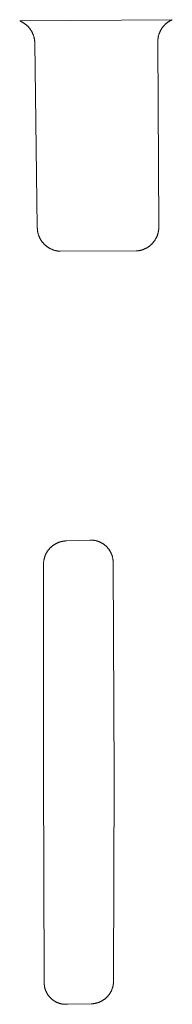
# Model space of a CAD drawing. Extents: x 211930 to 222589, y 569015 to 577578.
# Tile 92 of 95: x 222556 to 222559.25, y 575960.84 to 575981.77. Entities that reach past the tile are written whole.
import ezdxf

# ---------------------------------------------------------------- set-up
doc = ezdxf.new("R2010")
doc.units = 0
doc.layers.add('016 Alles planjaar 2023', color=72, linetype='Continuous', lineweight=20, true_color=0x1e90ff)

msp = doc.modelspace()

# ---------------------------------------------------------------- hatches: boundary and pattern name
at = {"layer": '016 Alles planjaar 2023', "true_color": 0x1e90ff}
h = msp.add_hatch(dxfattribs=at)
h.set_pattern_fill('DQ_CLEAR', color=72, style=0)
h.set_pattern_definition([])
h.paths.add_polyline_path([(222556.326, 575981.278), (222556.379, 575977.36), (222556.379, 575977.352), (222556.379, 575977.343), (222556.38, 575977.335), (222556.38, 575977.326), (222556.381, 575977.318), (222556.381, 575977.309), (222556.382, 575977.301), (222556.383, 575977.292), (222556.384, 575977.284), (222556.386, 575977.276), (222556.387, 575977.267), (222556.389, 575977.259), (222556.39, 575977.251), (222556.392, 575977.242), (222556.394, 575977.234), (222556.396, 575977.226), (222556.399, 575977.218), (222556.401, 575977.21), (222556.404, 575977.201), (222556.406, 575977.193), (222556.409, 575977.185), (222556.412, 575977.177), (222556.415, 575977.17), (222556.418, 575977.162), (222556.422, 575977.154), (222556.425, 575977.146), (222556.429, 575977.139), (222556.432, 575977.131), (222556.436, 575977.123), (222556.44, 575977.116), (222556.444, 575977.108), (222556.448, 575977.101), (222556.453, 575977.094), (222556.457, 575977.087), (222556.462, 575977.079), (222556.466, 575977.072), (222556.471, 575977.065), (222556.476, 575977.058), (222556.481, 575977.052), (222556.486, 575977.045), (222556.492, 575977.038), (222556.497, 575977.032), (222556.503, 575977.025), (222556.508, 575977.019), (222556.514, 575977.013), (222556.52, 575977.006), (222556.525, 575977), (222556.531, 575976.994), (222556.538, 575976.988), (222556.544, 575976.983), (222556.55, 575976.977), (222556.556, 575976.971), (222556.563, 575976.966), (222556.57, 575976.961), (222556.576, 575976.955), (222556.583, 575976.95), (222556.59, 575976.945), (222556.597, 575976.94), (222556.604, 575976.935), (222556.611, 575976.931), (222556.618, 575976.926), (222556.625, 575976.922), (222556.632, 575976.917), (222556.64, 575976.913), (222556.647, 575976.909), (222556.655, 575976.905), (222556.662, 575976.901), (222556.67, 575976.898), (222556.678, 575976.894), (222556.685, 575976.891), (222556.693, 575976.887), (222556.701, 575976.884), (222556.709, 575976.881), (222556.717, 575976.878), (222556.725, 575976.875), (222556.733, 575976.873), (222556.741, 575976.87), (222556.749, 575976.868), (222556.757, 575976.866), (222556.765, 575976.864), (222556.774, 575976.862), (222556.782, 575976.86), (222556.79, 575976.858), (222556.799, 575976.856), (222556.807, 575976.855), (222556.815, 575976.854), (222556.824, 575976.853), (222556.832, 575976.852), (222556.841, 575976.851), (222556.849, 575976.85), (222556.858, 575976.849), (222556.866, 575976.849), (222558.481, 575976.855), (222558.489, 575976.856), (222558.498, 575976.856), (222558.506, 575976.857), (222558.515, 575976.858), (222558.523, 575976.859), (222558.532, 575976.86), (222558.54, 575976.861), (222558.548, 575976.863), (222558.557, 575976.865), (222558.565, 575976.866), (222558.573, 575976.868), (222558.582, 575976.87), (222558.59, 575976.872), (222558.598, 575976.875), (222558.606, 575976.877), (222558.614, 575976.88), (222558.622, 575976.882), (222558.63, 575976.885), (222558.638, 575976.888), (222558.646, 575976.891), (222558.654, 575976.895), (222558.662, 575976.898), (222558.669, 575976.901), (222558.677, 575976.905), (222558.685, 575976.909), (222558.692, 575976.913), (222558.7, 575976.917), (222558.707, 575976.921), (222558.715, 575976.925), (222558.722, 575976.929), (222558.729, 575976.934), (222558.736, 575976.939), (222558.743, 575976.943), (222558.75, 575976.948), (222558.757, 575976.953), (222558.764, 575976.958), (222558.771, 575976.963), (222558.777, 575976.969), (222558.784, 575976.974), (222558.79, 575976.98), (222558.797, 575976.985), (222558.803, 575976.991), (222558.809, 575976.997), (222558.815, 575977.003), (222558.821, 575977.009), (222558.827, 575977.015), (222558.833, 575977.021), (222558.838, 575977.027), (222558.844, 575977.034), (222558.849, 575977.04), (222558.855, 575977.047), (222558.86, 575977.054), (222558.865, 575977.06), (222558.87, 575977.067), (222558.875, 575977.074), (222558.88, 575977.081), (222558.884, 575977.088), (222558.889, 575977.095), (222558.893, 575977.103), (222558.898, 575977.11), (222558.902, 575977.117), (222558.906, 575977.125), (222558.91, 575977.132), (222558.914, 575977.14), (222558.917, 575977.148), (222558.921, 575977.155), (222558.924, 575977.163), (222558.928, 575977.171), (222558.931, 575977.179), (222558.934, 575977.187), (222558.937, 575977.195), (222558.94, 575977.203), (222558.942, 575977.211), (222558.945, 575977.219), (222558.947, 575977.227), (222558.949, 575977.235), (222558.951, 575977.243), (222558.953, 575977.252), (222558.955, 575977.26), (222558.957, 575977.268), (222558.958, 575977.277), (222558.96, 575977.285), (222558.961, 575977.293), (222558.962, 575977.302), (222558.963, 575977.31), (222558.964, 575977.319), (222558.965, 575977.327), (222558.965, 575977.336), (222558.966, 575977.344), (222558.966, 575977.353), (222558.966, 575977.361), (222558.966, 575977.37), (222558.966, 575977.378), (222558.943, 575981.296), (222558.943, 575981.304), (222558.943, 575981.313), (222558.943, 575981.321), (222558.944, 575981.33), (222558.944, 575981.338), (222558.945, 575981.347), (222558.946, 575981.355), (222558.947, 575981.364), (222558.948, 575981.372), (222558.949, 575981.38), (222558.95, 575981.389), (222558.952, 575981.397), (222558.953, 575981.405), (222558.955, 575981.414), (222558.957, 575981.422), (222558.959, 575981.43), (222558.961, 575981.438), (222558.964, 575981.447), (222558.966, 575981.455), (222558.969, 575981.463), (222558.971, 575981.471), (222558.974, 575981.479), (222558.977, 575981.487), (222558.98, 575981.495), (222558.984, 575981.502), (222558.987, 575981.51), (222558.991, 575981.518), (222558.994, 575981.526), (222558.998, 575981.533), (222559.002, 575981.541), (222559.006, 575981.548), (222559.01, 575981.555), (222559.014, 575981.563), (222559.019, 575981.57), (222559.023, 575981.577), (222559.028, 575981.584), (222559.033, 575981.591), (222559.037, 575981.598), (222559.042, 575981.605), (222559.048, 575981.612), (222559.053, 575981.619), (222559.058, 575981.625), (222559.064, 575981.632), (222559.069, 575981.638), (222559.075, 575981.644), (222559.08, 575981.651), (222559.086, 575981.657), (222559.092, 575981.663), (222559.098, 575981.669), (222559.104, 575981.675), (222559.111, 575981.68), (222559.117, 575981.686), (222559.123, 575981.692), (222559.13, 575981.697), (222559.137, 575981.702), (222559.143, 575981.707), (222559.15, 575981.712), (222559.157, 575981.717), (222559.164, 575981.722), (222559.171, 575981.727), (222559.178, 575981.732), (222559.185, 575981.736), (222559.192, 575981.74), (222559.2, 575981.745), (222559.207, 575981.749), (222559.215, 575981.753), (222559.222, 575981.757), (222559.23, 575981.761), (222559.238, 575981.764), (222559.245, 575981.768), (222559.253, 575981.771), (222556.004, 575981.747), (222556.012, 575981.744), (222556.02, 575981.74), (222556.028, 575981.736), (222556.036, 575981.733), (222556.044, 575981.729), (222556.051, 575981.725), (222556.059, 575981.72), (222556.067, 575981.716), (222556.074, 575981.712), (222556.081, 575981.707), (222556.089, 575981.702), (222556.096, 575981.698), (222556.103, 575981.693), (222556.11, 575981.688), (222556.117, 575981.683), (222556.124, 575981.677), (222556.131, 575981.672), (222556.138, 575981.666), (222556.145, 575981.661), (222556.151, 575981.655), (222556.158, 575981.649), (222556.164, 575981.643), (222556.17, 575981.637), (222556.177, 575981.631), (222556.183, 575981.625), (222556.189, 575981.618), (222556.194, 575981.612), (222556.2, 575981.605), (222556.206, 575981.599), (222556.211, 575981.592), (222556.217, 575981.585), (222556.222, 575981.578), (222556.227, 575981.571), (222556.232, 575981.564), (222556.237, 575981.557), (222556.242, 575981.55), (222556.247, 575981.542), (222556.251, 575981.535), (222556.256, 575981.527), (222556.26, 575981.52), (222556.264, 575981.512), (222556.268, 575981.504), (222556.272, 575981.496), (222556.276, 575981.489), (222556.28, 575981.481), (222556.283, 575981.473), (222556.287, 575981.465), (222556.29, 575981.457), (222556.293, 575981.448), (222556.296, 575981.44), (222556.299, 575981.432), (222556.302, 575981.424), (222556.304, 575981.415), (222556.307, 575981.407), (222556.309, 575981.399), (222556.311, 575981.39), (222556.313, 575981.382), (222556.315, 575981.373), (222556.317, 575981.365), (222556.318, 575981.356), (222556.32, 575981.347), (222556.321, 575981.339), (222556.322, 575981.33), (222556.323, 575981.322), (222556.324, 575981.313), (222556.325, 575981.304), (222556.325, 575981.295), (222556.326, 575981.287), (222556.326, 575981.278)])
h = msp.add_hatch(dxfattribs=at)
h.set_pattern_fill('DQ_CLEAR', color=72, style=0)
h.set_pattern_definition([])
h.paths.add_polyline_path([(222556.512, 575970.177), (222556.509, 575965.749), (222556.527, 575961.346), (222556.526, 575961.338), (222556.526, 575961.331), (222556.525, 575961.323), (222556.525, 575961.315), (222556.525, 575961.308), (222556.525, 575961.3), (222556.525, 575961.292), (222556.526, 575961.285), (222556.526, 575961.277), (222556.526, 575961.269), (222556.527, 575961.262), (222556.528, 575961.254), (222556.529, 575961.246), (222556.53, 575961.239), (222556.531, 575961.231), (222556.532, 575961.223), (222556.534, 575961.216), (222556.535, 575961.208), (222556.537, 575961.201), (222556.539, 575961.193), (222556.541, 575961.186), (222556.543, 575961.178), (222556.545, 575961.171), (222556.547, 575961.164), (222556.549, 575961.156), (222556.552, 575961.149), (222556.555, 575961.142), (222556.557, 575961.135), (222556.56, 575961.128), (222556.563, 575961.121), (222556.566, 575961.114), (222556.57, 575961.107), (222556.573, 575961.1), (222556.576, 575961.093), (222556.58, 575961.086), (222556.584, 575961.079), (222556.587, 575961.073), (222556.591, 575961.066), (222556.595, 575961.059), (222556.599, 575961.053), (222556.604, 575961.046), (222556.608, 575961.04), (222556.613, 575961.034), (222556.617, 575961.028), (222556.622, 575961.022), (222556.626, 575961.015), (222556.631, 575961.01), (222556.636, 575961.004), (222556.641, 575960.998), (222556.646, 575960.992), (222556.652, 575960.987), (222556.657, 575960.981), (222556.662, 575960.976), (222556.668, 575960.97), (222556.674, 575960.965), (222556.679, 575960.96), (222556.685, 575960.955), (222556.691, 575960.95), (222556.697, 575960.945), (222556.703, 575960.94), (222556.709, 575960.935), (222556.715, 575960.931), (222556.721, 575960.926), (222556.728, 575960.922), (222556.734, 575960.918), (222556.741, 575960.913), (222556.747, 575960.909), (222556.754, 575960.906), (222556.76, 575960.902), (222556.767, 575960.898), (222556.774, 575960.894), (222556.781, 575960.891), (222556.788, 575960.887), (222556.795, 575960.884), (222556.802, 575960.881), (222556.809, 575960.878), (222556.816, 575960.875), (222556.823, 575960.872), (222556.83, 575960.87), (222556.838, 575960.867), (222556.845, 575960.865), (222556.852, 575960.862), (222556.86, 575960.86), (222556.867, 575960.858), (222556.874, 575960.856), (222556.882, 575960.854), (222556.889, 575960.853), (222556.897, 575960.851), (222556.904, 575960.85), (222556.912, 575960.848), (222556.92, 575960.847), (222556.927, 575960.846), (222556.935, 575960.845), (222556.943, 575960.844), (222556.95, 575960.844), (222556.958, 575960.843), (222556.966, 575960.843), (222556.973, 575960.842), (222556.981, 575960.842), (222556.989, 575960.842), (222556.996, 575960.842), (222557.004, 575960.843), (222557.012, 575960.843), (222557.019, 575960.843), (222557.027, 575960.844), (222557.529, 575960.852), (222557.537, 575960.852), (222557.545, 575960.853), (222557.553, 575960.853), (222557.561, 575960.854), (222557.569, 575960.855), (222557.577, 575960.856), (222557.586, 575960.857), (222557.594, 575960.858), (222557.602, 575960.86), (222557.609, 575960.861), (222557.617, 575960.863), (222557.625, 575960.865), (222557.633, 575960.867), (222557.641, 575960.869), (222557.649, 575960.871), (222557.657, 575960.873), (222557.664, 575960.876), (222557.672, 575960.878), (222557.68, 575960.881), (222557.687, 575960.884), (222557.695, 575960.887), (222557.702, 575960.89), (222557.71, 575960.893), (222557.717, 575960.896), (222557.725, 575960.9), (222557.732, 575960.903), (222557.739, 575960.907), (222557.746, 575960.911), (222557.753, 575960.915), (222557.76, 575960.919), (222557.767, 575960.923), (222557.774, 575960.927), (222557.781, 575960.931), (222557.788, 575960.936), (222557.795, 575960.941), (222557.801, 575960.945), (222557.808, 575960.95), (222557.814, 575960.955), (222557.821, 575960.96), (222557.827, 575960.965), (222557.833, 575960.97), (222557.839, 575960.976), (222557.845, 575960.981), (222557.851, 575960.987), (222557.857, 575960.992), (222557.863, 575960.998), (222557.868, 575961.004), (222557.874, 575961.01), (222557.879, 575961.016), (222557.884, 575961.022), (222557.89, 575961.028), (222557.895, 575961.035), (222557.9, 575961.041), (222557.905, 575961.047), (222557.91, 575961.054), (222557.914, 575961.06), (222557.919, 575961.067), (222557.923, 575961.074), (222557.928, 575961.081), (222557.932, 575961.088), (222557.936, 575961.095), (222557.94, 575961.102), (222557.944, 575961.109), (222557.948, 575961.116), (222557.952, 575961.123), (222557.955, 575961.13), (222557.959, 575961.138), (222557.962, 575961.145), (222557.965, 575961.153), (222557.968, 575961.16), (222557.971, 575961.168), (222557.974, 575961.175), (222557.976, 575961.183), (222557.979, 575961.191), (222557.981, 575961.198), (222557.984, 575961.206), (222557.986, 575961.214), (222557.988, 575961.222), (222557.99, 575961.23), (222557.992, 575961.238), (222557.993, 575961.246), (222557.995, 575961.254), (222557.996, 575961.262), (222557.997, 575961.27), (222557.999, 575961.278), (222558, 575961.286), (222558, 575961.294), (222558.001, 575961.302), (222558.002, 575961.31), (222558.002, 575961.318), (222558.002, 575961.326), (222558.003, 575961.334), (222558.003, 575961.342), (222558.002, 575961.351), (222558.002, 575961.359), (222558.002, 575961.367), (222558.001, 575961.375), (222558.001, 575961.383), (222558, 575961.391), (222558.014, 575965.676), (222557.992, 575970.194), (222557.993, 575970.202), (222557.993, 575970.21), (222557.993, 575970.218), (222557.994, 575970.226), (222557.994, 575970.234), (222557.994, 575970.242), (222557.993, 575970.25), (222557.993, 575970.257), (222557.993, 575970.265), (222557.992, 575970.273), (222557.991, 575970.281), (222557.99, 575970.289), (222557.989, 575970.297), (222557.988, 575970.305), (222557.987, 575970.313), (222557.986, 575970.32), (222557.984, 575970.328), (222557.982, 575970.336), (222557.981, 575970.344), (222557.979, 575970.351), (222557.977, 575970.359), (222557.974, 575970.367), (222557.972, 575970.374), (222557.97, 575970.382), (222557.967, 575970.389), (222557.965, 575970.397), (222557.962, 575970.404), (222557.959, 575970.412), (222557.956, 575970.419), (222557.953, 575970.426), (222557.949, 575970.434), (222557.946, 575970.441), (222557.942, 575970.448), (222557.939, 575970.455), (222557.935, 575970.462), (222557.931, 575970.469), (222557.927, 575970.476), (222557.923, 575970.483), (222557.919, 575970.489), (222557.915, 575970.496), (222557.91, 575970.503), (222557.906, 575970.509), (222557.901, 575970.515), (222557.896, 575970.522), (222557.891, 575970.528), (222557.886, 575970.534), (222557.881, 575970.54), (222557.876, 575970.546), (222557.871, 575970.552), (222557.866, 575970.558), (222557.86, 575970.564), (222557.854, 575970.57), (222557.849, 575970.575), (222557.843, 575970.581), (222557.837, 575970.586), (222557.831, 575970.591), (222557.825, 575970.597), (222557.819, 575970.602), (222557.813, 575970.607), (222557.807, 575970.611), (222557.8, 575970.616), (222557.794, 575970.621), (222557.787, 575970.625), (222557.781, 575970.63), (222557.774, 575970.634), (222557.768, 575970.638), (222557.761, 575970.643), (222557.754, 575970.647), (222557.747, 575970.65), (222557.74, 575970.654), (222557.733, 575970.658), (222557.726, 575970.661), (222557.719, 575970.665), (222557.711, 575970.668), (222557.704, 575970.671), (222557.697, 575970.674), (222557.689, 575970.677), (222557.682, 575970.68), (222557.675, 575970.683), (222557.667, 575970.685), (222557.66, 575970.688), (222557.652, 575970.69), (222557.644, 575970.692), (222557.637, 575970.694), (222557.629, 575970.696), (222557.621, 575970.698), (222557.613, 575970.7), (222557.606, 575970.701), (222557.598, 575970.703), (222557.59, 575970.704), (222557.582, 575970.705), (222557.574, 575970.706), (222557.566, 575970.707), (222557.558, 575970.708), (222557.551, 575970.708), (222557.543, 575970.709), (222557.535, 575970.709), (222557.527, 575970.709), (222557.519, 575970.71), (222557.511, 575970.709), (222557.503, 575970.709), (222557.495, 575970.709), (222557, 575970.692), (222556.992, 575970.692), (222556.984, 575970.691), (222556.975, 575970.691), (222556.967, 575970.69), (222556.959, 575970.69), (222556.951, 575970.689), (222556.943, 575970.688), (222556.934, 575970.687), (222556.926, 575970.685), (222556.918, 575970.684), (222556.91, 575970.682), (222556.902, 575970.681), (222556.894, 575970.679), (222556.886, 575970.677), (222556.878, 575970.675), (222556.87, 575970.672), (222556.862, 575970.67), (222556.854, 575970.668), (222556.847, 575970.665), (222556.839, 575970.662), (222556.831, 575970.659), (222556.824, 575970.656), (222556.816, 575970.653), (222556.808, 575970.65), (222556.801, 575970.647), (222556.793, 575970.643), (222556.786, 575970.639), (222556.779, 575970.636), (222556.771, 575970.632), (222556.764, 575970.628), (222556.757, 575970.624), (222556.75, 575970.619), (222556.743, 575970.615), (222556.736, 575970.611), (222556.729, 575970.606), (222556.722, 575970.601), (222556.716, 575970.597), (222556.709, 575970.592), (222556.703, 575970.587), (222556.696, 575970.582), (222556.69, 575970.576), (222556.684, 575970.571), (222556.677, 575970.566), (222556.671, 575970.56), (222556.665, 575970.554), (222556.659, 575970.549), (222556.654, 575970.543), (222556.648, 575970.537), (222556.642, 575970.531), (222556.637, 575970.525), (222556.631, 575970.519), (222556.626, 575970.512), (222556.621, 575970.506), (222556.616, 575970.499), (222556.611, 575970.493), (222556.606, 575970.486), (222556.601, 575970.48), (222556.596, 575970.473), (222556.592, 575970.466), (222556.588, 575970.459), (222556.583, 575970.452), (222556.579, 575970.445), (222556.575, 575970.438), (222556.571, 575970.431), (222556.567, 575970.423), (222556.563, 575970.416), (222556.56, 575970.409), (222556.556, 575970.401), (222556.553, 575970.394), (222556.55, 575970.386), (222556.547, 575970.378), (222556.544, 575970.371), (222556.541, 575970.363), (222556.538, 575970.355), (222556.536, 575970.347), (222556.533, 575970.339), (222556.531, 575970.332), (222556.529, 575970.324), (222556.527, 575970.316), (222556.525, 575970.308), (222556.523, 575970.3), (222556.521, 575970.292), (222556.52, 575970.284), (222556.518, 575970.275), (222556.517, 575970.267), (222556.516, 575970.259), (222556.515, 575970.251), (222556.514, 575970.243), (222556.513, 575970.235), (222556.513, 575970.226), (222556.512, 575970.218), (222556.512, 575970.21), (222556.512, 575970.202), (222556.512, 575970.193), (222556.512, 575970.185), (222556.512, 575970.177)])

# ---------------------------------------------------------------- linework, layer by layer
at = {"layer": '016 Alles planjaar 2023', "color": 14, "true_color": 0x004000}
for points in [[(222556.326, 575981.278), (222556.379, 575977.36), (222556.379, 575977.352), (222556.379, 575977.343), (222556.38, 575977.335), (222556.38, 575977.326), (222556.381, 575977.318), (222556.381, 575977.309), (222556.382, 575977.301), (222556.383, 575977.292), (222556.384, 575977.284), (222556.386, 575977.276), (222556.387, 575977.267), (222556.389, 575977.259), (222556.39, 575977.251), (222556.392, 575977.242), (222556.394, 575977.234), (222556.396, 575977.226), (222556.399, 575977.218), (222556.401, 575977.21), (222556.404, 575977.201), (222556.406, 575977.193), (222556.409, 575977.185), (222556.412, 575977.177), (222556.415, 575977.17), (222556.418, 575977.162), (222556.422, 575977.154), (222556.425, 575977.146), (222556.429, 575977.139), (222556.432, 575977.131), (222556.436, 575977.123), (222556.44, 575977.116), (222556.444, 575977.108), (222556.448, 575977.101), (222556.453, 575977.094), (222556.457, 575977.087), (222556.462, 575977.079), (222556.466, 575977.072), (222556.471, 575977.065), (222556.476, 575977.058), (222556.481, 575977.052), (222556.486, 575977.045), (222556.492, 575977.038), (222556.497, 575977.032), (222556.503, 575977.025), (222556.508, 575977.019), (222556.514, 575977.013), (222556.52, 575977.006), (222556.525, 575977), (222556.531, 575976.994), (222556.538, 575976.988), (222556.544, 575976.983), (222556.55, 575976.977), (222556.556, 575976.971), (222556.563, 575976.966), (222556.57, 575976.961), (222556.576, 575976.955), (222556.583, 575976.95), (222556.59, 575976.945), (222556.597, 575976.94), (222556.604, 575976.935), (222556.611, 575976.931), (222556.618, 575976.926), (222556.625, 575976.922), (222556.632, 575976.917), (222556.64, 575976.913), (222556.647, 575976.909), (222556.655, 575976.905), (222556.662, 575976.901), (222556.67, 575976.898), (222556.678, 575976.894), (222556.685, 575976.891), (222556.693, 575976.887), (222556.701, 575976.884), (222556.709, 575976.881), (222556.717, 575976.878), (222556.725, 575976.875), (222556.733, 575976.873), (222556.741, 575976.87), (222556.749, 575976.868), (222556.757, 575976.866), (222556.765, 575976.864), (222556.774, 575976.862), (222556.782, 575976.86), (222556.79, 575976.858), (222556.799, 575976.856), (222556.807, 575976.855), (222556.815, 575976.854), (222556.824, 575976.853), (222556.832, 575976.852), (222556.841, 575976.851), (222556.849, 575976.85), (222556.858, 575976.849), (222556.866, 575976.849), (222558.481, 575976.855), (222558.489, 575976.856), (222558.498, 575976.856), (222558.506, 575976.857), (222558.515, 575976.858), (222558.523, 575976.859), (222558.532, 575976.86), (222558.54, 575976.861), (222558.548, 575976.863), (222558.557, 575976.865), (222558.565, 575976.866), (222558.573, 575976.868), (222558.582, 575976.87), (222558.59, 575976.872), (222558.598, 575976.875), (222558.606, 575976.877), (222558.614, 575976.88), (222558.622, 575976.882), (222558.63, 575976.885), (222558.638, 575976.888), (222558.646, 575976.891), (222558.654, 575976.895), (222558.662, 575976.898), (222558.669, 575976.901), (222558.677, 575976.905), (222558.685, 575976.909), (222558.692, 575976.913), (222558.7, 575976.917), (222558.707, 575976.921), (222558.715, 575976.925), (222558.722, 575976.929), (222558.729, 575976.934), (222558.736, 575976.939), (222558.743, 575976.943), (222558.75, 575976.948), (222558.757, 575976.953), (222558.764, 575976.958), (222558.771, 575976.963), (222558.777, 575976.969), (222558.784, 575976.974), (222558.79, 575976.98), (222558.797, 575976.985), (222558.803, 575976.991), (222558.809, 575976.997), (222558.815, 575977.003), (222558.821, 575977.009), (222558.827, 575977.015), (222558.833, 575977.021), (222558.838, 575977.027), (222558.844, 575977.034), (222558.849, 575977.04), (222558.855, 575977.047), (222558.86, 575977.054), (222558.865, 575977.06), (222558.87, 575977.067), (222558.875, 575977.074), (222558.88, 575977.081), (222558.884, 575977.088), (222558.889, 575977.095), (222558.893, 575977.103), (222558.898, 575977.11), (222558.902, 575977.117), (222558.906, 575977.125), (222558.91, 575977.132), (222558.914, 575977.14), (222558.917, 575977.148), (222558.921, 575977.155), (222558.924, 575977.163), (222558.928, 575977.171), (222558.931, 575977.179), (222558.934, 575977.187), (222558.937, 575977.195), (222558.94, 575977.203), (222558.942, 575977.211), (222558.945, 575977.219), (222558.947, 575977.227), (222558.949, 575977.235), (222558.951, 575977.243), (222558.953, 575977.252), (222558.955, 575977.26), (222558.957, 575977.268), (222558.958, 575977.277), (222558.96, 575977.285), (222558.961, 575977.293), (222558.962, 575977.302), (222558.963, 575977.31), (222558.964, 575977.319), (222558.965, 575977.327), (222558.965, 575977.336), (222558.966, 575977.344), (222558.966, 575977.353), (222558.966, 575977.361), (222558.966, 575977.37), (222558.966, 575977.378), (222558.943, 575981.296), (222558.943, 575981.304), (222558.943, 575981.313), (222558.943, 575981.321), (222558.944, 575981.33), (222558.944, 575981.338), (222558.945, 575981.347), (222558.946, 575981.355), (222558.947, 575981.364), (222558.948, 575981.372), (222558.949, 575981.38), (222558.95, 575981.389), (222558.952, 575981.397), (222558.953, 575981.405), (222558.955, 575981.414), (222558.957, 575981.422), (222558.959, 575981.43), (222558.961, 575981.438), (222558.964, 575981.447), (222558.966, 575981.455), (222558.969, 575981.463), (222558.971, 575981.471), (222558.974, 575981.479), (222558.977, 575981.487), (222558.98, 575981.495), (222558.984, 575981.502), (222558.987, 575981.51), (222558.991, 575981.518), (222558.994, 575981.526), (222558.998, 575981.533), (222559.002, 575981.541), (222559.006, 575981.548), (222559.01, 575981.555), (222559.014, 575981.563), (222559.019, 575981.57), (222559.023, 575981.577), (222559.028, 575981.584), (222559.033, 575981.591), (222559.037, 575981.598), (222559.042, 575981.605), (222559.048, 575981.612), (222559.053, 575981.619), (222559.058, 575981.625), (222559.064, 575981.632), (222559.069, 575981.638), (222559.075, 575981.644), (222559.08, 575981.651), (222559.086, 575981.657), (222559.092, 575981.663), (222559.098, 575981.669), (222559.104, 575981.675), (222559.111, 575981.68), (222559.117, 575981.686), (222559.123, 575981.692), (222559.13, 575981.697), (222559.137, 575981.702), (222559.143, 575981.707), (222559.15, 575981.712), (222559.157, 575981.717), (222559.164, 575981.722), (222559.171, 575981.727), (222559.178, 575981.732), (222559.185, 575981.736), (222559.192, 575981.74), (222559.2, 575981.745), (222559.207, 575981.749), (222559.215, 575981.753), (222559.222, 575981.757), (222559.23, 575981.761), (222559.238, 575981.764), (222559.245, 575981.768), (222559.253, 575981.771), (222556.004, 575981.747), (222556.012, 575981.744), (222556.02, 575981.74), (222556.028, 575981.736), (222556.036, 575981.733), (222556.044, 575981.729), (222556.051, 575981.725), (222556.059, 575981.72), (222556.067, 575981.716), (222556.074, 575981.712), (222556.081, 575981.707), (222556.089, 575981.702), (222556.096, 575981.698), (222556.103, 575981.693), (222556.11, 575981.688), (222556.117, 575981.683), (222556.124, 575981.677), (222556.131, 575981.672), (222556.138, 575981.666), (222556.145, 575981.661), (222556.151, 575981.655), (222556.158, 575981.649), (222556.164, 575981.643), (222556.17, 575981.637), (222556.177, 575981.631), (222556.183, 575981.625), (222556.189, 575981.618), (222556.194, 575981.612), (222556.2, 575981.605), (222556.206, 575981.599), (222556.211, 575981.592), (222556.217, 575981.585), (222556.222, 575981.578), (222556.227, 575981.571), (222556.232, 575981.564), (222556.237, 575981.557), (222556.242, 575981.55), (222556.247, 575981.542), (222556.251, 575981.535), (222556.256, 575981.527), (222556.26, 575981.52), (222556.264, 575981.512), (222556.268, 575981.504), (222556.272, 575981.496), (222556.276, 575981.489), (222556.28, 575981.481), (222556.283, 575981.473), (222556.287, 575981.465), (222556.29, 575981.457), (222556.293, 575981.448), (222556.296, 575981.44), (222556.299, 575981.432), (222556.302, 575981.424), (222556.304, 575981.415), (222556.307, 575981.407), (222556.309, 575981.399), (222556.311, 575981.39), (222556.313, 575981.382), (222556.315, 575981.373), (222556.317, 575981.365), (222556.318, 575981.356), (222556.32, 575981.347), (222556.321, 575981.339), (222556.322, 575981.33), (222556.323, 575981.322), (222556.324, 575981.313), (222556.325, 575981.304), (222556.325, 575981.295), (222556.326, 575981.287), (222556.326, 575981.278)], [(222556.512, 575970.177), (222556.509, 575965.749), (222556.527, 575961.346), (222556.526, 575961.338), (222556.526, 575961.331), (222556.525, 575961.323), (222556.525, 575961.315), (222556.525, 575961.308), (222556.525, 575961.3), (222556.525, 575961.292), (222556.526, 575961.285), (222556.526, 575961.277), (222556.526, 575961.269), (222556.527, 575961.262), (222556.528, 575961.254), (222556.529, 575961.246), (222556.53, 575961.239), (222556.531, 575961.231), (222556.532, 575961.223), (222556.534, 575961.216), (222556.535, 575961.208), (222556.537, 575961.201), (222556.539, 575961.193), (222556.541, 575961.186), (222556.543, 575961.178), (222556.545, 575961.171), (222556.547, 575961.164), (222556.549, 575961.156), (222556.552, 575961.149), (222556.555, 575961.142), (222556.557, 575961.135), (222556.56, 575961.128), (222556.563, 575961.121), (222556.566, 575961.114), (222556.57, 575961.107), (222556.573, 575961.1), (222556.576, 575961.093), (222556.58, 575961.086), (222556.584, 575961.079), (222556.587, 575961.073), (222556.591, 575961.066), (222556.595, 575961.059), (222556.599, 575961.053), (222556.604, 575961.046), (222556.608, 575961.04), (222556.613, 575961.034), (222556.617, 575961.028), (222556.622, 575961.022), (222556.626, 575961.015), (222556.631, 575961.01), (222556.636, 575961.004), (222556.641, 575960.998), (222556.646, 575960.992), (222556.652, 575960.987), (222556.657, 575960.981), (222556.662, 575960.976), (222556.668, 575960.97), (222556.674, 575960.965), (222556.679, 575960.96), (222556.685, 575960.955), (222556.691, 575960.95), (222556.697, 575960.945), (222556.703, 575960.94), (222556.709, 575960.935), (222556.715, 575960.931), (222556.721, 575960.926), (222556.728, 575960.922), (222556.734, 575960.918), (222556.741, 575960.913), (222556.747, 575960.909), (222556.754, 575960.906), (222556.76, 575960.902), (222556.767, 575960.898), (222556.774, 575960.894), (222556.781, 575960.891), (222556.788, 575960.887), (222556.795, 575960.884), (222556.802, 575960.881), (222556.809, 575960.878), (222556.816, 575960.875), (222556.823, 575960.872), (222556.83, 575960.87), (222556.838, 575960.867), (222556.845, 575960.865), (222556.852, 575960.862), (222556.86, 575960.86), (222556.867, 575960.858), (222556.874, 575960.856), (222556.882, 575960.854), (222556.889, 575960.853), (222556.897, 575960.851), (222556.904, 575960.85), (222556.912, 575960.848), (222556.92, 575960.847), (222556.927, 575960.846), (222556.935, 575960.845), (222556.943, 575960.844), (222556.95, 575960.844), (222556.958, 575960.843), (222556.966, 575960.843), (222556.973, 575960.842), (222556.981, 575960.842), (222556.989, 575960.842), (222556.996, 575960.842), (222557.004, 575960.843), (222557.012, 575960.843), (222557.019, 575960.843), (222557.027, 575960.844), (222557.529, 575960.852), (222557.537, 575960.852), (222557.545, 575960.853), (222557.553, 575960.853), (222557.561, 575960.854), (222557.569, 575960.855), (222557.577, 575960.856), (222557.586, 575960.857), (222557.594, 575960.858), (222557.602, 575960.86), (222557.609, 575960.861), (222557.617, 575960.863), (222557.625, 575960.865), (222557.633, 575960.867), (222557.641, 575960.869), (222557.649, 575960.871), (222557.657, 575960.873), (222557.664, 575960.876), (222557.672, 575960.878), (222557.68, 575960.881), (222557.687, 575960.884), (222557.695, 575960.887), (222557.702, 575960.89), (222557.71, 575960.893), (222557.717, 575960.896), (222557.725, 575960.9), (222557.732, 575960.903), (222557.739, 575960.907), (222557.746, 575960.911), (222557.753, 575960.915), (222557.76, 575960.919), (222557.767, 575960.923), (222557.774, 575960.927), (222557.781, 575960.931), (222557.788, 575960.936), (222557.795, 575960.941), (222557.801, 575960.945), (222557.808, 575960.95), (222557.814, 575960.955), (222557.821, 575960.96), (222557.827, 575960.965), (222557.833, 575960.97), (222557.839, 575960.976), (222557.845, 575960.981), (222557.851, 575960.987), (222557.857, 575960.992), (222557.863, 575960.998), (222557.868, 575961.004), (222557.874, 575961.01), (222557.879, 575961.016), (222557.884, 575961.022), (222557.89, 575961.028), (222557.895, 575961.035), (222557.9, 575961.041), (222557.905, 575961.047), (222557.91, 575961.054), (222557.914, 575961.06), (222557.919, 575961.067), (222557.923, 575961.074), (222557.928, 575961.081), (222557.932, 575961.088), (222557.936, 575961.095), (222557.94, 575961.102), (222557.944, 575961.109), (222557.948, 575961.116), (222557.952, 575961.123), (222557.955, 575961.13), (222557.959, 575961.138), (222557.962, 575961.145), (222557.965, 575961.153), (222557.968, 575961.16), (222557.971, 575961.168), (222557.974, 575961.175), (222557.976, 575961.183), (222557.979, 575961.191), (222557.981, 575961.198), (222557.984, 575961.206), (222557.986, 575961.214), (222557.988, 575961.222), (222557.99, 575961.23), (222557.992, 575961.238), (222557.993, 575961.246), (222557.995, 575961.254), (222557.996, 575961.262), (222557.997, 575961.27), (222557.999, 575961.278), (222558, 575961.286), (222558, 575961.294), (222558.001, 575961.302), (222558.002, 575961.31), (222558.002, 575961.318), (222558.002, 575961.326), (222558.003, 575961.334), (222558.003, 575961.342), (222558.002, 575961.351), (222558.002, 575961.359), (222558.002, 575961.367), (222558.001, 575961.375), (222558.001, 575961.383), (222558, 575961.391), (222558.014, 575965.676), (222557.992, 575970.194), (222557.993, 575970.202), (222557.993, 575970.21), (222557.993, 575970.218), (222557.994, 575970.226), (222557.994, 575970.234), (222557.994, 575970.242), (222557.993, 575970.25), (222557.993, 575970.257), (222557.993, 575970.265), (222557.992, 575970.273), (222557.991, 575970.281), (222557.99, 575970.289), (222557.989, 575970.297), (222557.988, 575970.305), (222557.987, 575970.313), (222557.986, 575970.32), (222557.984, 575970.328), (222557.982, 575970.336), (222557.981, 575970.344), (222557.979, 575970.351), (222557.977, 575970.359), (222557.974, 575970.367), (222557.972, 575970.374), (222557.97, 575970.382), (222557.967, 575970.389), (222557.965, 575970.397), (222557.962, 575970.404), (222557.959, 575970.412), (222557.956, 575970.419), (222557.953, 575970.426), (222557.949, 575970.434), (222557.946, 575970.441), (222557.942, 575970.448), (222557.939, 575970.455), (222557.935, 575970.462), (222557.931, 575970.469), (222557.927, 575970.476), (222557.923, 575970.483), (222557.919, 575970.489), (222557.915, 575970.496), (222557.91, 575970.503), (222557.906, 575970.509), (222557.901, 575970.515), (222557.896, 575970.522), (222557.891, 575970.528), (222557.886, 575970.534), (222557.881, 575970.54), (222557.876, 575970.546), (222557.871, 575970.552), (222557.866, 575970.558), (222557.86, 575970.564), (222557.854, 575970.57), (222557.849, 575970.575), (222557.843, 575970.581), (222557.837, 575970.586), (222557.831, 575970.591), (222557.825, 575970.597), (222557.819, 575970.602), (222557.813, 575970.607), (222557.807, 575970.611), (222557.8, 575970.616), (222557.794, 575970.621), (222557.787, 575970.625), (222557.781, 575970.63), (222557.774, 575970.634), (222557.768, 575970.638), (222557.761, 575970.643), (222557.754, 575970.647), (222557.747, 575970.65), (222557.74, 575970.654), (222557.733, 575970.658), (222557.726, 575970.661), (222557.719, 575970.665), (222557.711, 575970.668), (222557.704, 575970.671), (222557.697, 575970.674), (222557.689, 575970.677), (222557.682, 575970.68), (222557.675, 575970.683), (222557.667, 575970.685), (222557.66, 575970.688), (222557.652, 575970.69), (222557.644, 575970.692), (222557.637, 575970.694), (222557.629, 575970.696), (222557.621, 575970.698), (222557.613, 575970.7), (222557.606, 575970.701), (222557.598, 575970.703), (222557.59, 575970.704), (222557.582, 575970.705), (222557.574, 575970.706), (222557.566, 575970.707), (222557.558, 575970.708), (222557.551, 575970.708), (222557.543, 575970.709), (222557.535, 575970.709), (222557.527, 575970.709), (222557.519, 575970.71), (222557.511, 575970.709), (222557.503, 575970.709), (222557.495, 575970.709), (222557, 575970.692), (222556.992, 575970.692), (222556.984, 575970.691), (222556.975, 575970.691), (222556.967, 575970.69), (222556.959, 575970.69), (222556.951, 575970.689), (222556.943, 575970.688), (222556.934, 575970.687), (222556.926, 575970.685), (222556.918, 575970.684), (222556.91, 575970.682), (222556.902, 575970.681), (222556.894, 575970.679), (222556.886, 575970.677), (222556.878, 575970.675), (222556.87, 575970.672), (222556.862, 575970.67), (222556.854, 575970.668), (222556.847, 575970.665), (222556.839, 575970.662), (222556.831, 575970.659), (222556.824, 575970.656), (222556.816, 575970.653), (222556.808, 575970.65), (222556.801, 575970.647), (222556.793, 575970.643), (222556.786, 575970.639), (222556.779, 575970.636), (222556.771, 575970.632), (222556.764, 575970.628), (222556.757, 575970.624), (222556.75, 575970.619), (222556.743, 575970.615), (222556.736, 575970.611), (222556.729, 575970.606), (222556.722, 575970.601), (222556.716, 575970.597), (222556.709, 575970.592), (222556.703, 575970.587), (222556.696, 575970.582), (222556.69, 575970.576), (222556.684, 575970.571), (222556.677, 575970.566), (222556.671, 575970.56), (222556.665, 575970.554), (222556.659, 575970.549), (222556.654, 575970.543), (222556.648, 575970.537), (222556.642, 575970.531), (222556.637, 575970.525), (222556.631, 575970.519), (222556.626, 575970.512), (222556.621, 575970.506), (222556.616, 575970.499), (222556.611, 575970.493), (222556.606, 575970.486), (222556.601, 575970.48), (222556.596, 575970.473), (222556.592, 575970.466), (222556.588, 575970.459), (222556.583, 575970.452), (222556.579, 575970.445), (222556.575, 575970.438), (222556.571, 575970.431), (222556.567, 575970.423), (222556.563, 575970.416), (222556.56, 575970.409), (222556.556, 575970.401), (222556.553, 575970.394), (222556.55, 575970.386), (222556.547, 575970.378), (222556.544, 575970.371), (222556.541, 575970.363), (222556.538, 575970.355), (222556.536, 575970.347), (222556.533, 575970.339), (222556.531, 575970.332), (222556.529, 575970.324), (222556.527, 575970.316), (222556.525, 575970.308), (222556.523, 575970.3), (222556.521, 575970.292), (222556.52, 575970.284), (222556.518, 575970.275), (222556.517, 575970.267), (222556.516, 575970.259), (222556.515, 575970.251), (222556.514, 575970.243), (222556.513, 575970.235), (222556.513, 575970.226), (222556.512, 575970.218), (222556.512, 575970.21), (222556.512, 575970.202), (222556.512, 575970.193), (222556.512, 575970.185), (222556.512, 575970.177)]]:
    msp.add_lwpolyline(points, close=True, dxfattribs=at)

doc.saveas('drawing.dxf')
